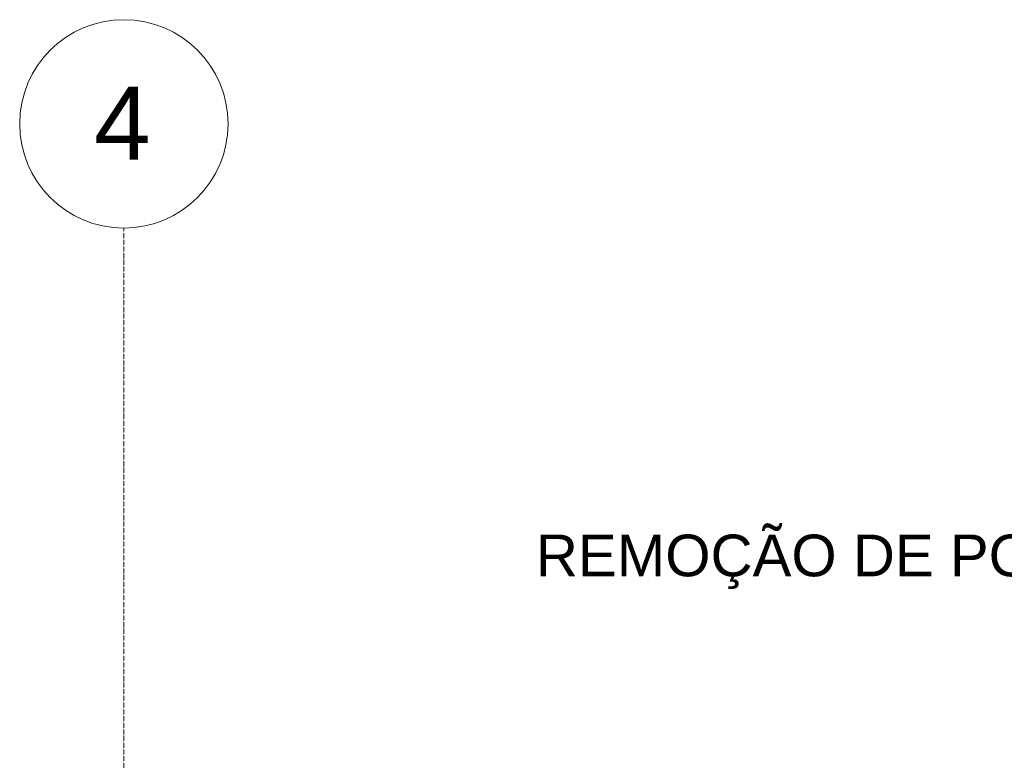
# Model space of a CAD drawing. Header units: millimetres. Extents: x -32613 to 52917, y -2150 to 8528.
# Tile 19 of 256: x 13410 to 15773, y 6751 to 8528. Entities that reach past the tile are written whole.
import ezdxf

# ---------------------------------------------------------------- set-up
doc = ezdxf.new("R2010")
doc.units = ezdxf.units.MM
doc.linetypes.add('_Traço - ponto', pattern=[16, 12, -2, 0, -2])
for name, color, linetype, lineweight in [('G-ANNO-TEXT', 231, 'Continuous', 9), ('S-GRID', 1, 'Continuous', 9), ('S-GRID-IDEN', 1, 'Continuous', 9)]:
    doc.layers.add(name, color=color, linetype=linetype, lineweight=lineweight)
doc.styles.add('Arial_2', font='arial.ttf', dxfattribs={"height": 175})
doc.styles.add('Arial_3', font='arial.ttf', dxfattribs={"height": 100})

# ---------------------------------------------------------------- blocks, each defined once
blk = doc.blocks.new('Grid - Head Grid-11506-CORTE B - MANTER _ DEMOLIR')
at = {"layer": 'S-GRID-IDEN'}
blk.add_circle((29896.1, 8278.5), 250, dxfattribs=at)

msp = doc.modelspace()

# ---------------------------------------------------------------- linework, layer by layer
at = {"layer": 'S-GRID', "linetype": '_Traço - ponto'}
msp.add_line((13660.459, -2106.286), (13660.459, 8028.481), dxfattribs=at)

# ---------------------------------------------------------------- block references
at = {"layer": 'S-GRID-IDEN'}
msp.add_blockref('Grid - Head Grid-11506-CORTE B - MANTER _ DEMOLIR', (-16235.656, 0), dxfattribs=at)

# ---------------------------------------------------------------- texts
at = {"layer": 'G-ANNO-TEXT', "color": 7, "insert": (14649.265, 7292.747), "char_height": 100, "width": 1932.06687, "attachment_point": 1, "style": 'Arial_3'}
msp.add_mtext('REMOÇÃO DE PORTAS', dxfattribs=at)
at = {"layer": 'S-GRID-IDEN', "insert": (13589.148, 8367.853), "char_height": 175, "width": 168.35437, "attachment_point": 1, "style": 'Arial_2'}
msp.add_mtext('4', dxfattribs=at)

doc.saveas('drawing.dxf')
